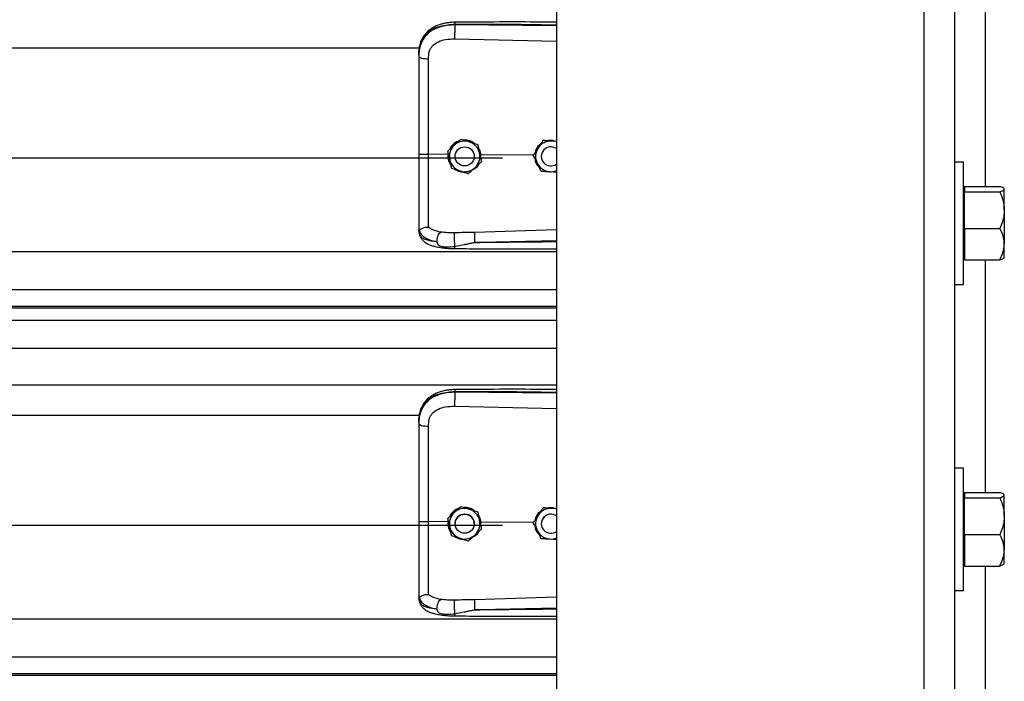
# Model space of a CAD drawing. Header units: inches. Extents: x 170 to 284, y 215 to 248.
# Tile 47 of 256: x 181.524 to 182.075, y 222.574 to 222.944. Entities that reach past the tile are written whole.
import ezdxf

# ---------------------------------------------------------------- set-up
doc = ezdxf.new("R2010")
doc.units = ezdxf.units.IN
doc.header["$LTSCALE"] = 0.25
doc.header["$MEASUREMENT"] = 0
doc.layers.add('RH BENCH MOUNT', color=7, linetype='Continuous')

msp = doc.modelspace()

# ---------------------------------------------------------------- linework, layer by layer
at = {"layer": 'RH BENCH MOUNT'}
for p, q in [((182.03003, 224.19169), (182.03003, 219.95433)), ((182.04715, 224.19169), (182.04715, 219.95433)), ((181.82458, 224.15478), (181.82458, 219.95433)), ((182.06427, 222.98126), (182.06427, 222.85114)), ((181.76773, 222.94151), (181.76773, 222.94192)), ((181.82458, 222.94097), (181.76773, 222.94151)), ((181.76764, 222.93372), (181.82458, 222.93251)), ((177.86881, 222.92864), (181.74803, 222.92864)), ((181.74754, 222.92458), (181.74754, 222.9241)), ((181.77111, 222.87765), (181.77111, 222.87765)), ((181.78053, 222.87465), (181.78053, 222.87465)), ((181.81705, 222.87686), (181.81705, 222.87686)), ((181.8181, 222.87679), (181.81705, 222.87686)), ((181.76391, 222.86906), (181.753, 222.86916)), ((181.7638, 222.871), (181.7638, 222.87099)), ((181.7641, 222.86965), (181.76391, 222.86906)), ((181.76391, 222.86906), (181.76391, 222.86906)), ((181.78235, 222.86888), (181.7818, 222.86883)), ((181.78225, 222.86677), (181.78235, 222.86888)), ((181.78235, 222.86888), (181.78235, 222.86888)), ((181.81158, 222.8686), (181.78235, 222.86888)), ((181.81157, 222.86863), (181.81157, 222.86863)), ((177.82243, 222.86725), (181.79441, 222.86725)), ((181.76787, 222.86799), (181.76787, 222.86799)), ((181.77857, 222.86799), (181.77857, 222.86799)), ((181.78264, 222.86499), (181.78264, 222.86499)), ((181.81608, 222.86799), (181.81608, 222.86799)), ((182.05222, 222.86484), (182.04715, 222.86484)), ((182.05222, 222.8306), (182.05222, 222.86484)), ((181.82088, 222.85945), (181.82458, 222.85921)), ((182.05277, 222.84986), (182.05222, 222.84986)), ((182.05277, 222.85114), (182.05277, 222.8497)), ((182.05277, 222.85114), (182.07242, 222.85114)), ((182.05277, 222.8497), (182.05277, 222.84825)), ((182.05277, 222.83798), (182.05277, 222.84825)), ((182.05277, 222.84825), (182.07242, 222.84825)), ((182.07499, 222.84986), (182.0748, 222.85008)), ((182.07499, 222.8497), (182.07499, 222.84986)), ((182.07499, 222.83798), (182.07499, 222.8497)), ((182.05277, 222.82771), (182.05277, 222.83798)), ((182.07499, 222.83798), (182.07499, 222.81888)), ((182.05222, 222.79636), (182.05222, 222.8306)), ((181.74754, 222.82704), (181.74754, 222.82651)), ((181.74788, 222.82453), (181.74754, 222.82651)), ((181.82458, 222.82684), (181.77865, 222.8255)), ((182.05277, 222.82771), (182.05277, 222.81888)), ((182.05277, 222.82771), (182.07242, 222.82771)), ((182.05277, 222.81888), (182.05277, 222.81006)), ((182.07499, 222.81134), (182.07499, 222.81888)), ((177.79226, 222.81486), (181.82458, 222.81486)), ((182.05222, 222.81134), (182.05277, 222.81134)), ((182.05277, 222.81006), (182.07242, 222.81006)), ((182.06427, 222.81006), (182.06427, 222.67994)), ((182.0748, 222.81112), (182.07499, 222.81134)), ((177.79226, 222.79349), (181.82458, 222.79349)), ((182.04715, 222.79636), (182.05222, 222.79636)), ((181.82458, 222.784), (177.79226, 222.784)), ((177.79226, 222.78336), (181.82458, 222.78336)), ((177.79226, 222.77634), (181.82458, 222.77634)), ((177.79226, 222.76066), (181.82458, 222.76066)), ((177.79226, 222.74027), (181.82458, 222.74027)), ((181.76773, 222.73606), (181.76773, 222.73647)), ((181.82458, 222.73552), (181.76773, 222.73606)), ((181.76764, 222.72827), (181.82458, 222.72706)), ((177.86881, 222.7232), (181.74803, 222.7232)), ((181.74754, 222.71914), (181.74754, 222.71865)), ((182.05222, 222.69363), (182.04715, 222.69363)), ((182.05222, 222.65939), (182.05222, 222.69363)), ((182.05277, 222.67865), (182.05222, 222.67865)), ((182.05277, 222.67994), (182.05277, 222.67849)), ((182.05277, 222.67994), (182.07242, 222.67994)), ((182.05277, 222.67849), (182.05277, 222.67704)), ((182.05277, 222.66677), (182.05277, 222.67704)), ((182.05277, 222.67704), (182.07242, 222.67704)), ((182.07499, 222.67865), (182.0748, 222.67888)), ((182.07499, 222.67849), (182.07499, 222.67865)), ((182.07499, 222.66677), (182.07499, 222.67849)), ((181.77111, 222.6722), (181.77111, 222.6722)), ((181.81705, 222.67141), (181.81705, 222.67141)), ((181.8181, 222.67134), (181.81705, 222.67141)), ((181.7638, 222.66555), (181.7638, 222.66555)), ((181.78053, 222.6692), (181.78053, 222.6692)), ((182.05277, 222.6565), (182.05277, 222.66677)), ((182.07499, 222.66677), (182.07499, 222.64767)), ((177.82243, 222.6618), (181.79441, 222.6618)), ((181.76391, 222.66361), (181.753, 222.66372)), ((181.7641, 222.6642), (181.76391, 222.66361)), ((181.76391, 222.66361), (181.76391, 222.66361)), ((181.76787, 222.66255), (181.76787, 222.66254)), ((181.77857, 222.66254), (181.77857, 222.66255)), ((181.78235, 222.66344), (181.7818, 222.66338)), ((181.78225, 222.66132), (181.78235, 222.66344)), ((181.78235, 222.66344), (181.78235, 222.66344)), ((181.81158, 222.66316), (181.78235, 222.66344)), ((181.78264, 222.65955), (181.78264, 222.65955)), ((181.81157, 222.66318), (181.81157, 222.66319)), ((181.81608, 222.66255), (181.81608, 222.66254)), ((182.05222, 222.62515), (182.05222, 222.65939)), ((181.82088, 222.654), (181.82458, 222.65376)), ((182.05277, 222.6565), (182.05277, 222.64767)), ((182.05277, 222.6565), (182.07242, 222.6565)), ((182.05277, 222.64767), (182.05277, 222.63885)), ((182.07499, 222.64013), (182.07499, 222.64767)), ((182.05222, 222.64013), (182.05277, 222.64013)), ((182.05277, 222.63885), (182.07242, 222.63885)), ((182.06427, 222.63885), (182.06427, 222.50968)), ((182.0748, 222.63991), (182.07499, 222.64013)), ((181.74754, 222.62159), (181.74754, 222.62107)), ((181.74788, 222.61908), (181.74754, 222.62107)), ((181.82458, 222.62139), (181.77865, 222.62006)), ((182.04715, 222.62515), (182.05222, 222.62515)), ((177.79226, 222.60942), (181.82458, 222.60942)), ((177.79226, 222.58804), (181.82458, 222.58804)), ((181.82458, 222.57855), (177.79226, 222.57855)), ((177.79226, 222.57791), (181.82458, 222.57791))]:
    msp.add_line(p, q, dxfattribs=at)
at = {"layer": 'RH BENCH MOUNT', "flags": 128}
for points in [[(181.74754, 222.9241), (181.74764, 222.9238), (181.74795, 222.92351), (181.74845, 222.92325), (181.74913, 222.92302), (181.74995, 222.92283), (181.75089, 222.92268), (181.75192, 222.92259), (181.753, 222.92255)], [(181.74754, 222.71865), (181.74764, 222.71835), (181.74795, 222.71807), (181.74845, 222.7178), (181.74913, 222.71757), (181.74995, 222.71738), (181.75089, 222.71723), (181.75192, 222.71714), (181.753, 222.7171)]]:
    msp.add_lwpolyline(points, dxfattribs=at)
at = {"layer": 'RH BENCH MOUNT'}
for centre in [(181.77322, 222.86799), (181.77322, 222.66254)]:
    msp.add_circle(centre, 0.00535, dxfattribs=at)
for centre, radius, start, end in [((181.77322, 222.86799), 0.00856, 132.3279, 192.3279), ((181.77322, 222.86799), 0.00856, 72.3279, 132.3279), ((181.77322, 222.86799), 0.00856, 12.3279, 72.3279), ((181.82143, 222.86799), 0.00856, 86.2935, 146.2935), ((181.77322, 222.86799), 0.00856, 312.3279, 12.3279), ((181.82143, 222.86799), 0.00856, 146.2935, 206.2935), ((181.82143, 222.86799), 0.00535, 53.9281, 306.0719), ((181.77322, 222.86799), 0.00856, 192.3279, 252.3279), ((181.82143, 222.86799), 0.00856, 206.2935, 266.2935), ((181.77322, 222.86799), 0.00856, 252.3279, 312.3279), ((181.82143, 222.86799), 0.00856, 266.2935, 291.5923), ((181.77322, 222.66255), 0.00856, 72.3279, 132.3279), ((181.77322, 222.66255), 0.00856, 12.3279, 72.3279), ((181.82143, 222.66255), 0.00856, 86.2935, 146.2935), ((181.77322, 222.66255), 0.00856, 132.3279, 192.3279), ((181.77322, 222.66255), 0.00535, 0, 180), ((181.82143, 222.66255), 0.00856, 146.2935, 206.2935), ((181.82143, 222.66255), 0.00535, 53.9281, 180), ((181.82143, 222.66254), 0.00535, 53.9281, 306.0719), ((181.77322, 222.66255), 0.00856, 192.3279, 252.3279), ((181.77322, 222.66255), 0.00856, 312.3279, 12.3279), ((181.77322, 222.66255), 0.00856, 252.3279, 312.3279), ((181.82143, 222.66255), 0.00856, 206.2935, 266.2935), ((181.82143, 222.66255), 0.00856, 266.2935, 291.5923)]:
    msp.add_arc(centre, radius, start, end, dxfattribs=at)
for points, knots in [([(181.74754, 222.92458), (181.7476, 222.92594), (181.74772, 222.9285), (181.74869, 222.93199), (181.74998, 222.9344), (181.75134, 222.93611), (181.75243, 222.93715), (181.75348, 222.93798), (181.75447, 222.93864), (181.75571, 222.93933), (181.7573, 222.94006), (181.75997, 222.94097), (181.7635, 222.94173), (181.76641, 222.94186), (181.76773, 222.94192)], [0, 0, 0, 0, 0.130716, 0.246761, 0.357793, 0.417097, 0.479148, 0.517715, 0.55909, 0.603295, 0.663348, 0.735369, 0.879208, 1, 1, 1, 1]), ([(181.76773, 222.94151), (181.76652, 222.94147), (181.76409, 222.94141), (181.76075, 222.94079), (181.75779, 222.93984), (181.75525, 222.93863), (181.75301, 222.93708), (181.75114, 222.93524), (181.74966, 222.93311), (181.74849, 222.93054), (181.74769, 222.92749), (181.74759, 222.92523), (181.74754, 222.9241)], [0, 0, 0, 0, 0.11117, 0.222336, 0.316278, 0.410208, 0.502403, 0.594579, 0.684543, 0.774504, 0.887181, 1, 1, 1, 1]), ([(181.76775, 222.94301), (181.76675, 222.94297), (181.76486, 222.9429), (181.76155, 222.94237), (181.75833, 222.94148), (181.75558, 222.94017), (181.75359, 222.93885), (181.75195, 222.9374), (181.75064, 222.93582), (181.74956, 222.93406), (181.7487, 222.93215), (181.74796, 222.92963), (181.74774, 222.9277), (181.74763, 222.92663)], [0, 0, 0, 0, 0.097747, 0.185161, 0.330612, 0.436467, 0.508318, 0.585006, 0.671976, 0.730795, 0.803679, 0.891544, 1, 1, 1, 1]), ([(181.76773, 222.94151), (181.76771, 222.94093), (181.76767, 222.93973), (181.76763, 222.93751), (181.76761, 222.93533), (181.76763, 222.93424), (181.76764, 222.93372)], [0, 0, 0, 0, 0.240694, 0.5, 0.759306, 1, 1, 1, 1]), ([(181.76775, 222.94299), (181.76775, 222.943), (181.76775, 222.94301), (181.76774, 222.9429), (181.76774, 222.9426), (181.76773, 222.94219), (181.76773, 222.94192)], [0, 0, 0, 0, 0.097876, 0.335386, 0.567961, 1, 1, 1, 1]), ([(181.76773, 222.94192), (181.77404, 222.94196), (181.78728, 222.94204), (181.80623, 222.94186), (181.81887, 222.94164), (181.82458, 222.94154)], [0, 0, 0, 0, 0.33267, 0.698436, 1, 1, 1, 1]), ([(181.82458, 222.94309), (181.82168, 222.94311), (181.81105, 222.94316), (181.79211, 222.9432), (181.77607, 222.94307), (181.76775, 222.94301)], [0, 0, 0, 0, 0.153046, 0.561044, 1, 1, 1, 1]), ([(181.75342, 222.92648), (181.75342, 222.92648), (181.75352, 222.92684), (181.75402, 222.92825), (181.75556, 222.93045), (181.75862, 222.93235), (181.76274, 222.93356), (181.76589, 222.93366), (181.76764, 222.93372)], [0, 0, 0, 0, 0.000004, 0.065095, 0.26167, 0.475311, 0.709366, 1, 1, 1, 1]), ([(181.74754, 222.9241), (181.74754, 222.92047), (181.74754, 222.91319), (181.74754, 222.90211), (181.74754, 222.89093), (181.74754, 222.87996), (181.74754, 222.87271), (181.74754, 222.86923)], [0, 0, 0, 0, 0.2027568, 0.4061036, 0.6088604, 0.8122072, 1, 1, 1, 1]), ([(181.753, 222.92255), (181.75307, 222.92387), (181.75314, 222.9252), (181.75342, 222.92648), (181.75342, 222.92648)], [0, 0, 0, 0, 0.9999804, 1, 1, 1, 1]), ([(181.753, 222.86916), (181.753, 222.86916), (181.753, 222.87255), (181.753, 222.8796), (181.753, 222.89027), (181.753, 222.90115), (181.753, 222.91193), (181.753, 222.91901), (181.753, 222.92255)], [0, 0, 0, 0, 0.000001, 0.187792, 0.390844, 0.593896, 0.796948, 1, 1, 1, 1]), ([(181.7638, 222.871), (181.76431, 222.87146), (181.76533, 222.87239), (181.76658, 222.87353), (181.76729, 222.87418), (181.76746, 222.87432)], [0, 0, 0, 0, 0.42997, 0.87006, 1, 1, 1, 1]), ([(181.7638, 222.87099), (181.76431, 222.87145), (181.76533, 222.87239), (181.76658, 222.87352), (181.76729, 222.87417), (181.76746, 222.87432)], [0, 0, 0, 0, 0.42997, 0.87006, 1, 1, 1, 1]), ([(181.76983, 222.87649), (181.76969, 222.87646), (181.76854, 222.8762), (181.76679, 222.87474), (181.76517, 222.87313), (181.76484, 222.87202), (181.76481, 222.87191)], [0, 0, 0, 0, 0.059315, 0.505277, 0.94972, 1, 1, 1, 1]), ([(181.76746, 222.87432), (181.7684, 222.87518), (181.76965, 222.87632), (181.77082, 222.87739), (181.77111, 222.87765)], [0, 0, 0, 0, 0.749773, 1, 1, 1, 1]), ([(181.76746, 222.87432), (181.7684, 222.87518), (181.76965, 222.87632), (181.77082, 222.87738), (181.77111, 222.87765)], [0, 0, 0, 0, 0.749773, 1, 1, 1, 1]), ([(181.77111, 222.87765), (181.77151, 222.87752), (181.77301, 222.87704), (181.77463, 222.87653), (181.77582, 222.87615)], [0, 0, 0, 0, 0.264307, 1, 1, 1, 1]), ([(181.77111, 222.87765), (181.77151, 222.87752), (181.77301, 222.87705), (181.77463, 222.87653), (181.77582, 222.87615)], [0, 0, 0, 0, 0.264307, 1, 1, 1, 1]), ([(181.77848, 222.8753), (181.77812, 222.87559), (181.77696, 222.87654), (181.77491, 222.87711), (181.77334, 222.87711), (181.7728, 222.87711)], [0, 0, 0, 0, 0.225517, 0.735556, 1, 1, 1, 1]), ([(181.77582, 222.87615), (181.776, 222.87609), (181.77746, 222.87563), (181.77906, 222.87512), (181.78038, 222.8747), (181.78053, 222.87465)], [0, 0, 0, 0, 0.1156469, 0.9045343, 1, 1, 1, 1]), ([(181.77582, 222.87615), (181.776, 222.87609), (181.77746, 222.87563), (181.77906, 222.87512), (181.78038, 222.87469), (181.78053, 222.87465)], [0, 0, 0, 0, 0.115647, 0.904534, 1, 1, 1, 1]), ([(181.78053, 222.87465), (181.78067, 222.87398), (181.78097, 222.87263), (181.78133, 222.87098), (181.78154, 222.87004), (181.78158, 222.86982)], [0, 0, 0, 0, 0.42997, 0.87006, 1, 1, 1, 1]), ([(181.78053, 222.87465), (181.78067, 222.87398), (181.78097, 222.87263), (181.78133, 222.87098), (181.78154, 222.87004), (181.78158, 222.86982)], [0, 0, 0, 0, 0.42997, 0.87006, 1, 1, 1, 1]), ([(181.81571, 222.87485), (181.81539, 222.87463), (181.81424, 222.87384), (181.81314, 222.87224), (181.81285, 222.87084), (181.81276, 222.87042)], [0, 0, 0, 0, 0.212514, 0.767063, 1, 1, 1, 1]), ([(181.81705, 222.87686), (181.81667, 222.87629), (181.8159, 222.87513), (181.81497, 222.87373), (181.81443, 222.87293), (181.81431, 222.87274)], [0, 0, 0, 0, 0.4299704, 0.8700602, 1, 1, 1, 1]), ([(181.81705, 222.87686), (181.81667, 222.87629), (181.8159, 222.87514), (181.81497, 222.87373), (181.81443, 222.87293), (181.81431, 222.87275)], [0, 0, 0, 0, 0.42997, 0.87006, 1, 1, 1, 1]), ([(181.82198, 222.87654), (181.82072, 222.87662), (181.81902, 222.87673), (181.81745, 222.87683), (181.81705, 222.87686)], [0, 0, 0, 0, 0.749773, 1, 1, 1, 1]), ([(181.82406, 222.8764), (181.8234, 222.8766), (181.82212, 222.87699), (181.82056, 222.87701), (181.81978, 222.87675), (181.81961, 222.87669)], [0, 0, 0, 0, 0.456542, 0.877502, 1, 1, 1, 1]), ([(181.82458, 222.87637), (181.82394, 222.87641), (181.82308, 222.87646), (181.8222, 222.87652), (181.82198, 222.87654)], [0, 0, 0, 0, 0.7486223, 1, 1, 1, 1]), ([(181.74754, 222.86923), (181.74754, 222.8662), (181.74754, 222.86002), (181.74754, 222.85123), (181.74754, 222.84307), (181.74754, 222.83649), (181.74754, 222.8311), (181.74754, 222.8284), (181.74754, 222.82704)], [0, 0, 0, 0, 0.187091, 0.380392, 0.555876, 0.736448, 0.867195, 1, 1, 1, 1]), ([(181.753, 222.82847), (181.753, 222.82874), (181.753, 222.83031), (181.753, 222.83374), (181.753, 222.83934), (181.753, 222.84578), (181.753, 222.85301), (181.753, 222.86088), (181.753, 222.86641), (181.753, 222.86916), (181.753, 222.86916)], [0, 0, 0, 0, 0.031558, 0.189146, 0.346734, 0.504328, 0.661923, 0.83096, 0.999998, 1, 1, 1, 1]), ([(181.76486, 222.86617), (181.76458, 222.86741), (181.76422, 222.86907), (181.76389, 222.87061), (181.7638, 222.87099)], [0, 0, 0, 0, 0.749773, 1, 1, 1, 1]), ([(181.76391, 222.86906), (181.76388, 222.86861), (181.76377, 222.86717), (181.76419, 222.86501), (181.76514, 222.86365), (181.76553, 222.8631)], [0, 0, 0, 0, 0.215662, 0.681463, 1, 1, 1, 1]), ([(181.78235, 222.86888), (181.78235, 222.86888), (181.78225, 222.86986), (181.78199, 222.87125), (181.78119, 222.87234), (181.78097, 222.87264)], [0, 0, 0, 0, 0.00002, 0.727264, 1, 1, 1, 1]), ([(181.78158, 222.86982), (181.78185, 222.86858), (181.78222, 222.86692), (181.78255, 222.86538), (181.78264, 222.86499)], [0, 0, 0, 0, 0.749773, 1, 1, 1, 1]), ([(181.78158, 222.86982), (181.78185, 222.86858), (181.78222, 222.86692), (181.78255, 222.86538), (181.78264, 222.86499)], [0, 0, 0, 0, 0.749773, 1, 1, 1, 1]), ([(181.81431, 222.87275), (181.8136, 222.87169), (181.81266, 222.87028), (181.81179, 222.86896), (181.81157, 222.86863)], [0, 0, 0, 0, 0.749773, 1, 1, 1, 1]), ([(181.81431, 222.87274), (181.8136, 222.87169), (181.81266, 222.87027), (181.81179, 222.86896), (181.81157, 222.86863)], [0, 0, 0, 0, 0.749773, 1, 1, 1, 1]), ([(181.81376, 222.8642), (181.81367, 222.86438), (181.81299, 222.86575), (181.81225, 222.86725), (181.81163, 222.8685), (181.81157, 222.86863)], [0, 0, 0, 0, 0.115647, 0.904534, 1, 1, 1, 1]), ([(181.76591, 222.86134), (181.76577, 222.86201), (181.76547, 222.86336), (181.76511, 222.86501), (181.7649, 222.86595), (181.76486, 222.86617)], [0, 0, 0, 0, 0.42997, 0.87006, 1, 1, 1, 1]), ([(181.77763, 222.86043), (181.77814, 222.86069), (181.77954, 222.86142), (181.78078, 222.86265), (181.78116, 222.86363), (181.78117, 222.86366)], [0, 0, 0, 0, 0.353696, 0.9777456, 1, 1, 1, 1]), ([(181.78264, 222.86499), (181.78213, 222.86453), (181.78111, 222.8636), (181.77986, 222.86246), (181.77915, 222.86181), (181.77898, 222.86166)], [0, 0, 0, 0, 0.4299704, 0.8700602, 1, 1, 1, 1]), ([(181.8125, 222.86674), (181.81255, 222.86628), (181.8127, 222.86488), (181.81354, 222.86328), (181.81448, 222.86247), (181.81471, 222.86228)], [0, 0, 0, 0, 0.27167, 0.821115, 1, 1, 1, 1]), ([(181.81595, 222.85977), (181.81576, 222.86014), (181.81506, 222.86156), (181.81431, 222.86308), (181.81376, 222.8642)], [0, 0, 0, 0, 0.264307, 1, 1, 1, 1]), ([(181.76591, 222.86134), (181.76631, 222.86121), (181.76781, 222.86073), (181.76943, 222.86022), (181.77062, 222.85984)], [0, 0, 0, 0, 0.264307, 1, 1, 1, 1]), ([(181.76807, 222.86065), (181.76815, 222.86058), (181.76902, 222.85985), (181.77059, 222.85937), (181.77203, 222.85929), (181.77243, 222.85926)], [0, 0, 0, 0, 0.06741, 0.74151, 1, 1, 1, 1]), ([(181.77062, 222.85984), (181.77081, 222.85978), (181.77226, 222.85931), (181.77386, 222.8588), (181.77519, 222.85838), (181.77533, 222.85834)], [0, 0, 0, 0, 0.1156469, 0.9045343, 1, 1, 1, 1]), ([(181.77898, 222.86166), (181.77804, 222.86081), (181.77679, 222.85967), (181.77562, 222.8586), (181.77533, 222.85834)], [0, 0, 0, 0, 0.749773, 1, 1, 1, 1]), ([(181.81595, 222.85977), (181.81663, 222.85973), (181.81801, 222.85964), (181.81969, 222.85953), (181.82066, 222.85946), (181.82088, 222.85945)], [0, 0, 0, 0, 0.42997, 0.87006, 1, 1, 1, 1]), ([(182.07499, 222.8497), (182.07489, 222.8499), (182.07469, 222.85031), (182.07354, 222.85079), (182.07267, 222.85106), (182.07242, 222.85114)], [0, 0, 0, 0, 0.406291, 0.827266, 1, 1, 1, 1]), ([(182.07242, 222.84825), (182.07309, 222.84847), (182.07447, 222.84893), (182.07498, 222.84943), (182.07499, 222.84969), (182.07499, 222.8497)], [0, 0, 0, 0, 0.484341, 0.986328, 1, 1, 1, 1]), ([(182.07242, 222.84825), (182.0728, 222.84738), (182.0737, 222.84532), (182.07474, 222.84189), (182.07491, 222.83929), (182.07499, 222.83798)], [0, 0, 0, 0, 0.2654599, 0.6280765, 1, 1, 1, 1]), ([(182.07499, 222.83798), (182.07498, 222.83774), (182.07497, 222.8362), (182.07455, 222.83333), (182.07352, 222.83016), (182.07269, 222.82831), (182.07242, 222.82771)], [0, 0, 0, 0, 0.066532, 0.435283, 0.814551, 1, 1, 1, 1]), ([(181.74754, 222.82704), (181.74754, 222.82704), (181.74754, 222.82703), (181.74755, 222.82692), (181.74764, 222.82685), (181.74773, 222.82678)], [0, 0, 0, 0, 0.011935, 0.118982, 1, 1, 1, 1]), ([(181.74773, 222.82679), (181.74801, 222.82607), (181.74857, 222.82459), (181.75063, 222.82275), (181.75361, 222.8212), (181.75634, 222.82057), (181.75774, 222.82025)], [0, 0, 0, 0, 0.230526, 0.473488, 0.729738, 1, 1, 1, 1]), ([(181.74774, 222.82679), (181.74778, 222.82678), (181.74789, 222.82677), (181.74818, 222.82695), (181.74864, 222.82728), (181.74952, 222.82786), (181.751, 222.82848), (181.75234, 222.82848), (181.753, 222.82848)], [0, 0, 0, 0, 0.1136769, 0.2333502, 0.3620694, 0.5019164, 0.7557449, 1, 1, 1, 1]), ([(181.75774, 222.82025), (181.75719, 222.82031), (181.75589, 222.82044), (181.75449, 222.82067), (181.75353, 222.82087), (181.7523, 222.82114), (181.75062, 222.82171), (181.7488, 222.82284), (181.74819, 222.82395), (181.74788, 222.82453)], [0, 0, 0, 0, 0.109188, 0.260819, 0.307798, 0.335524, 0.562789, 0.774954, 1, 1, 1, 1]), ([(181.7479, 222.82448), (181.74808, 222.8239), (181.74844, 222.82279), (181.74945, 222.82137), (181.75058, 222.8203), (181.75173, 222.8195), (181.75278, 222.81895), (181.75372, 222.81853), (181.75496, 222.81807), (181.75691, 222.81751), (181.75979, 222.81694), (181.76352, 222.81652), (181.7663, 222.81646), (181.76779, 222.81642)], [0, 0, 0, 0, 0.098431, 0.184822, 0.257308, 0.315887, 0.372274, 0.41214, 0.461592, 0.557588, 0.682876, 0.830318, 1, 1, 1, 1]), ([(181.75983, 222.82565), (181.75846, 222.82594), (181.75637, 222.82637), (181.7542, 222.82742), (181.7534, 222.82812), (181.753, 222.82848)], [0, 0, 0, 0, 0.490199, 0.743885, 1, 1, 1, 1]), ([(181.75774, 222.82025), (181.75777, 222.82078), (181.75782, 222.82188), (181.75829, 222.82355), (181.759, 222.82493), (181.75956, 222.82542), (181.75983, 222.82565)], [0, 0, 0, 0, 0.240768, 0.5, 0.759232, 1, 1, 1, 1]), ([(181.76766, 222.82524), (181.76631, 222.82524), (181.76361, 222.82522), (181.7611, 222.82551), (181.75985, 222.82565)], [0, 0, 0, 0, 0.500392, 1, 1, 1, 1]), ([(181.76775, 222.81767), (181.76773, 222.81791), (181.7677, 222.81842), (181.76765, 222.81943), (181.76761, 222.82062), (181.76759, 222.82189), (181.76759, 222.82309), (181.7676, 222.82409), (181.76762, 222.82483), (181.76765, 222.82511), (181.76766, 222.82524)], [0, 0, 0, 0, 0.109851, 0.231726, 0.363178, 0.5, 0.636822, 0.768274, 0.890149, 1, 1, 1, 1]), ([(181.77865, 222.8255), (181.77681, 222.82546), (181.77315, 222.82536), (181.76949, 222.82528), (181.76766, 222.82524)], [0, 0, 0, 0, 0.49998, 1, 1, 1, 1]), ([(181.77865, 222.8255), (181.77864, 222.82527), (181.77863, 222.8249), (181.77863, 222.82404), (181.77864, 222.82326), (181.77865, 222.8224), (181.77868, 222.82124), (181.7787, 222.8204), (181.77872, 222.81985)], [0, 0, 0, 0, 0.239451, 0.368343, 0.49997, 0.631601, 0.760506, 1, 1, 1, 1]), ([(182.07499, 222.81888), (182.07489, 222.82012), (182.07469, 222.82263), (182.07354, 222.82555), (182.07267, 222.82722), (182.07242, 222.82771)], [0, 0, 0, 0, 0.406291, 0.827266, 1, 1, 1, 1]), ([(181.75774, 222.82025), (181.75781, 222.81988), (181.75792, 222.81936), (181.75829, 222.81876), (181.75871, 222.81833), (181.75951, 222.81789), (181.76099, 222.81752), (181.76375, 222.81728), (181.76615, 222.81752), (181.76775, 222.81767)], [0, 0, 0, 0, 0.100127, 0.139586, 0.189714, 0.258234, 0.369736, 0.580348, 1, 1, 1, 1]), ([(181.76775, 222.81767), (181.76952, 222.81802), (181.77131, 222.81837), (181.77313, 222.81874), (181.7732, 222.81875), (181.77344, 222.8188), (181.7743, 222.81897), (181.77595, 222.81929), (181.77748, 222.81965), (181.77838, 222.81981), (181.77845, 222.81983)], [0, 0, 0, 0, 0.502275, 0.504579, 0.508657, 0.522131, 0.570331, 0.751426, 0.97869, 1, 1, 1, 1]), ([(181.77872, 222.81985), (181.78262, 222.81995), (181.79089, 222.82016), (181.804, 222.82044), (181.81495, 222.82065), (181.82197, 222.82078), (181.82414, 222.82082), (181.82458, 222.82083)], [0, 0, 0, 0, 0.25516, 0.541071, 0.857735, 0.971288, 1, 1, 1, 1]), ([(181.82458, 222.82018), (181.82198, 222.82015), (181.81692, 222.82009), (181.80935, 222.82001), (181.8017, 222.81994), (181.79394, 222.81989), (181.78622, 222.81985), (181.78118, 222.81985), (181.77872, 222.81985)], [0, 0, 0, 0, 0.169941, 0.331425, 0.494842, 0.670531, 0.838916, 1, 1, 1, 1]), ([(182.07242, 222.81006), (182.07309, 222.81143), (182.07447, 222.81422), (182.07498, 222.81727), (182.07499, 222.81884), (182.07499, 222.81888)], [0, 0, 0, 0, 0.484341, 0.986328, 1, 1, 1, 1]), ([(181.76779, 222.81644), (181.76779, 222.81643), (181.76778, 222.81637), (181.76777, 222.81656), (181.76776, 222.81689), (181.76775, 222.81732), (181.76775, 222.81761), (181.76775, 222.81767)], [0, 0, 0, 0, 0.034367, 0.324567, 0.621015, 0.917463, 1, 1, 1, 1]), ([(181.76779, 222.81642), (181.77199, 222.8164), (181.78096, 222.81635), (181.7953, 222.81631), (181.81004, 222.81629), (181.81999, 222.81628), (181.82458, 222.81628)], [0, 0, 0, 0, 0.2216322, 0.4741489, 0.7576484, 1, 1, 1, 1]), ([(182.07473, 222.81117), (182.07467, 222.81108), (182.0745, 222.81078), (182.07353, 222.81041), (182.07267, 222.81013), (182.07242, 222.81006)], [0, 0, 0, 0, 0.237471, 0.77815, 1, 1, 1, 1]), ([(181.74754, 222.71914), (181.7476, 222.72049), (181.74772, 222.72305), (181.74869, 222.72654), (181.74998, 222.72896), (181.75134, 222.73066), (181.75243, 222.7317), (181.75348, 222.73253), (181.75447, 222.73319), (181.75571, 222.73389), (181.7573, 222.73461), (181.75997, 222.73552), (181.7635, 222.73628), (181.76641, 222.73641), (181.76773, 222.73647)], [0, 0, 0, 0, 0.1307157, 0.246761, 0.3577928, 0.4170972, 0.4791482, 0.5177152, 0.5590897, 0.6032945, 0.6633485, 0.7353692, 0.8792083, 1, 1, 1, 1]), ([(181.76775, 222.73756), (181.76675, 222.73752), (181.76486, 222.73745), (181.76155, 222.73692), (181.75833, 222.73603), (181.75558, 222.73472), (181.75359, 222.7334), (181.75195, 222.73196), (181.75064, 222.73037), (181.74956, 222.72862), (181.7487, 222.72671), (181.74796, 222.72419), (181.74774, 222.72225), (181.74763, 222.72118)], [0, 0, 0, 0, 0.097747, 0.185161, 0.330612, 0.436467, 0.508318, 0.585006, 0.671976, 0.730795, 0.803679, 0.891544, 1, 1, 1, 1]), ([(181.76775, 222.73755), (181.76775, 222.73755), (181.76775, 222.73756), (181.76774, 222.73745), (181.76774, 222.73716), (181.76773, 222.73674), (181.76773, 222.73647)], [0, 0, 0, 0, 0.097876, 0.335386, 0.567961, 1, 1, 1, 1]), ([(181.76773, 222.73647), (181.77404, 222.73651), (181.78728, 222.73659), (181.80623, 222.73641), (181.81887, 222.73619), (181.82458, 222.73609)], [0, 0, 0, 0, 0.33267, 0.698436, 1, 1, 1, 1]), ([(181.82458, 222.73765), (181.82168, 222.73766), (181.81105, 222.73771), (181.79211, 222.73775), (181.77607, 222.73763), (181.76775, 222.73756)], [0, 0, 0, 0, 0.153046, 0.561044, 1, 1, 1, 1]), ([(181.76773, 222.73606), (181.76652, 222.73603), (181.76409, 222.73596), (181.76075, 222.73534), (181.75779, 222.7344), (181.75525, 222.73318), (181.75301, 222.73163), (181.75114, 222.72979), (181.74966, 222.72766), (181.74849, 222.72509), (181.74769, 222.72204), (181.74759, 222.71978), (181.74754, 222.71865)], [0, 0, 0, 0, 0.11117, 0.222336, 0.316278, 0.410208, 0.502403, 0.594579, 0.684543, 0.774504, 0.887181, 1, 1, 1, 1]), ([(181.76773, 222.73606), (181.76771, 222.73548), (181.76767, 222.73429), (181.76763, 222.73206), (181.76761, 222.72988), (181.76763, 222.7288), (181.76764, 222.72827)], [0, 0, 0, 0, 0.240694, 0.5, 0.759306, 1, 1, 1, 1]), ([(181.75342, 222.72103), (181.75342, 222.72103), (181.75352, 222.72139), (181.75402, 222.7228), (181.75556, 222.725), (181.75862, 222.7269), (181.76274, 222.72812), (181.76589, 222.72822), (181.76764, 222.72827)], [0, 0, 0, 0, 0.000004, 0.065095, 0.26167, 0.475311, 0.709366, 1, 1, 1, 1]), ([(181.753, 222.7171), (181.75307, 222.71842), (181.75314, 222.71975), (181.75342, 222.72103), (181.75342, 222.72103)], [0, 0, 0, 0, 0.9999804, 1, 1, 1, 1]), ([(181.74754, 222.71865), (181.74754, 222.71502), (181.74754, 222.70775), (181.74754, 222.69667), (181.74754, 222.68548), (181.74754, 222.67451), (181.74754, 222.66727), (181.74754, 222.66379)], [0, 0, 0, 0, 0.202757, 0.406104, 0.60886, 0.812207, 1, 1, 1, 1]), ([(181.753, 222.66372), (181.753, 222.66372), (181.753, 222.6671), (181.753, 222.67415), (181.753, 222.68482), (181.753, 222.6957), (181.753, 222.70649), (181.753, 222.71356), (181.753, 222.7171)], [0, 0, 0, 0, 0.000001, 0.187792, 0.390844, 0.593896, 0.796948, 1, 1, 1, 1]), ([(182.07499, 222.67849), (182.07489, 222.67869), (182.07469, 222.6791), (182.07354, 222.67958), (182.07267, 222.67986), (182.07242, 222.67994)], [0, 0, 0, 0, 0.406291, 0.827266, 1, 1, 1, 1]), ([(182.07242, 222.67704), (182.07309, 222.67727), (182.07447, 222.67773), (182.07498, 222.67823), (182.07499, 222.67848), (182.07499, 222.67849)], [0, 0, 0, 0, 0.484341, 0.986328, 1, 1, 1, 1]), ([(182.07242, 222.67704), (182.0728, 222.67617), (182.0737, 222.67412), (182.07474, 222.67069), (182.07491, 222.66809), (182.07499, 222.66677)], [0, 0, 0, 0, 0.26546, 0.628076, 1, 1, 1, 1]), ([(181.76983, 222.67104), (181.76969, 222.67101), (181.76854, 222.67075), (181.76679, 222.66929), (181.76517, 222.66768), (181.76484, 222.66658), (181.76481, 222.66646)], [0, 0, 0, 0, 0.059315, 0.505277, 0.94972, 1, 1, 1, 1]), ([(181.76746, 222.66888), (181.7684, 222.66973), (181.76965, 222.67088), (181.77082, 222.67194), (181.77111, 222.6722)], [0, 0, 0, 0, 0.749773, 1, 1, 1, 1]), ([(181.76746, 222.66887), (181.7684, 222.66973), (181.76965, 222.67087), (181.77082, 222.67194), (181.77111, 222.6722)], [0, 0, 0, 0, 0.749773, 1, 1, 1, 1]), ([(181.77111, 222.6722), (181.77151, 222.67208), (181.77301, 222.6716), (181.77463, 222.67108), (181.77582, 222.6707)], [0, 0, 0, 0, 0.264307, 1, 1, 1, 1]), ([(181.77111, 222.6722), (181.77151, 222.67208), (181.77301, 222.6716), (181.77463, 222.67108), (181.77582, 222.6707)], [0, 0, 0, 0, 0.264307, 1, 1, 1, 1]), ([(181.77848, 222.66986), (181.77812, 222.67015), (181.77696, 222.67109), (181.77491, 222.67166), (181.77334, 222.67166), (181.7728, 222.67166)], [0, 0, 0, 0, 0.225517, 0.735556, 1, 1, 1, 1]), ([(181.77582, 222.6707), (181.776, 222.67064), (181.77746, 222.67018), (181.77906, 222.66967), (181.78038, 222.66925), (181.78053, 222.6692)], [0, 0, 0, 0, 0.1156469, 0.9045343, 1, 1, 1, 1]), ([(181.77582, 222.6707), (181.776, 222.67064), (181.77746, 222.67018), (181.77906, 222.66967), (181.78038, 222.66925), (181.78053, 222.6692)], [0, 0, 0, 0, 0.115647, 0.904534, 1, 1, 1, 1]), ([(181.81705, 222.67141), (181.81667, 222.67084), (181.8159, 222.66969), (181.81497, 222.66828), (181.81443, 222.66748), (181.81431, 222.6673)], [0, 0, 0, 0, 0.4299704, 0.8700602, 1, 1, 1, 1]), ([(181.81705, 222.67141), (181.81667, 222.67084), (181.8159, 222.66969), (181.81497, 222.66828), (181.81443, 222.66748), (181.81431, 222.6673)], [0, 0, 0, 0, 0.42997, 0.87006, 1, 1, 1, 1]), ([(181.82198, 222.67109), (181.82072, 222.67117), (181.81902, 222.67128), (181.81745, 222.67138), (181.81705, 222.67141)], [0, 0, 0, 0, 0.749773, 1, 1, 1, 1]), ([(181.82406, 222.67096), (181.8234, 222.67116), (181.82212, 222.67154), (181.82056, 222.67157), (181.81978, 222.6713), (181.81961, 222.67124)], [0, 0, 0, 0, 0.456542, 0.877502, 1, 1, 1, 1]), ([(181.82458, 222.67092), (181.82394, 222.67096), (181.82308, 222.67102), (181.8222, 222.67107), (181.82198, 222.67109)], [0, 0, 0, 0, 0.7486223, 1, 1, 1, 1]), ([(181.7638, 222.66555), (181.76431, 222.66601), (181.76533, 222.66694), (181.76658, 222.66808), (181.76729, 222.66873), (181.76746, 222.66888)], [0, 0, 0, 0, 0.42997, 0.87006, 1, 1, 1, 1]), ([(181.7638, 222.66555), (181.76431, 222.66601), (181.76533, 222.66694), (181.76658, 222.66808), (181.76729, 222.66873), (181.76746, 222.66887)], [0, 0, 0, 0, 0.42997, 0.87006, 1, 1, 1, 1]), ([(181.76486, 222.66072), (181.76458, 222.66196), (181.76422, 222.66362), (181.76389, 222.66516), (181.7638, 222.66555)], [0, 0, 0, 0, 0.749773, 1, 1, 1, 1]), ([(181.78053, 222.6692), (181.78067, 222.66853), (181.78097, 222.66718), (181.78133, 222.66553), (181.78154, 222.66459), (181.78158, 222.66437)], [0, 0, 0, 0, 0.42997, 0.87006, 1, 1, 1, 1]), ([(181.78053, 222.6692), (181.78067, 222.66853), (181.78097, 222.66718), (181.78133, 222.66553), (181.78154, 222.66459), (181.78158, 222.66438)], [0, 0, 0, 0, 0.42997, 0.87006, 1, 1, 1, 1]), ([(181.78235, 222.66344), (181.78235, 222.66344), (181.78225, 222.66441), (181.78199, 222.6658), (181.78119, 222.66689), (181.78097, 222.66719)], [0, 0, 0, 0, 0.00002, 0.727264, 1, 1, 1, 1]), ([(181.81431, 222.6673), (181.8136, 222.66624), (181.81266, 222.66483), (181.81179, 222.66351), (181.81157, 222.66318)], [0, 0, 0, 0, 0.749773, 1, 1, 1, 1]), ([(181.81431, 222.6673), (181.8136, 222.66624), (181.81266, 222.66483), (181.81179, 222.66352), (181.81157, 222.66319)], [0, 0, 0, 0, 0.749773, 1, 1, 1, 1]), ([(181.81571, 222.6694), (181.81539, 222.66918), (181.81424, 222.66839), (181.81314, 222.66679), (181.81285, 222.66539), (181.81276, 222.66497)], [0, 0, 0, 0, 0.212514, 0.767063, 1, 1, 1, 1]), ([(182.07499, 222.66677), (182.07498, 222.66654), (182.07497, 222.665), (182.07455, 222.66212), (182.07352, 222.65895), (182.07269, 222.6571), (182.07242, 222.6565)], [0, 0, 0, 0, 0.066532, 0.435283, 0.814551, 1, 1, 1, 1]), ([(181.74754, 222.66379), (181.74754, 222.66075), (181.74754, 222.65457), (181.74754, 222.64579), (181.74754, 222.63762), (181.74754, 222.63104), (181.74754, 222.62566), (181.74754, 222.62296), (181.74754, 222.62159)], [0, 0, 0, 0, 0.187091, 0.380392, 0.555876, 0.736448, 0.867195, 1, 1, 1, 1]), ([(181.753, 222.62303), (181.753, 222.62329), (181.753, 222.62486), (181.753, 222.6283), (181.753, 222.6339), (181.753, 222.64034), (181.753, 222.64756), (181.753, 222.65544), (181.753, 222.66097), (181.753, 222.66372), (181.753, 222.66372)], [0, 0, 0, 0, 0.031558, 0.189146, 0.346734, 0.504328, 0.661923, 0.83096, 0.999998, 1, 1, 1, 1]), ([(181.76391, 222.66361), (181.76388, 222.66316), (181.76377, 222.66172), (181.76419, 222.65956), (181.76514, 222.65821), (181.76553, 222.65766)], [0, 0, 0, 0, 0.215662, 0.681463, 1, 1, 1, 1]), ([(181.76591, 222.65589), (181.76577, 222.65656), (181.76547, 222.65791), (181.76511, 222.65956), (181.7649, 222.6605), (181.76486, 222.66072)], [0, 0, 0, 0, 0.42997, 0.87006, 1, 1, 1, 1]), ([(181.78264, 222.65955), (181.78213, 222.65908), (181.78111, 222.65815), (181.77986, 222.65702), (181.77915, 222.65637), (181.77898, 222.65622)], [0, 0, 0, 0, 0.4299704, 0.8700602, 1, 1, 1, 1]), ([(181.78158, 222.66438), (181.78185, 222.66313), (181.78222, 222.66147), (181.78255, 222.65993), (181.78264, 222.65955)], [0, 0, 0, 0, 0.749773, 1, 1, 1, 1]), ([(181.78158, 222.66437), (181.78185, 222.66313), (181.78222, 222.66147), (181.78255, 222.65993), (181.78264, 222.65955)], [0, 0, 0, 0, 0.749773, 1, 1, 1, 1]), ([(181.81376, 222.65875), (181.81367, 222.65893), (181.81299, 222.6603), (181.81225, 222.6618), (181.81163, 222.66305), (181.81157, 222.66318)], [0, 0, 0, 0, 0.115647, 0.904534, 1, 1, 1, 1]), ([(181.8125, 222.66129), (181.81255, 222.66083), (181.8127, 222.65943), (181.81354, 222.65784), (181.81448, 222.65703), (181.81471, 222.65683)], [0, 0, 0, 0, 0.27167, 0.821115, 1, 1, 1, 1]), ([(181.76591, 222.65589), (181.76631, 222.65576), (181.76781, 222.65528), (181.76943, 222.65477), (181.77062, 222.65439)], [0, 0, 0, 0, 0.264307, 1, 1, 1, 1]), ([(181.76807, 222.6552), (181.76815, 222.65514), (181.76902, 222.6544), (181.77059, 222.65392), (181.77203, 222.65384), (181.77243, 222.65381)], [0, 0, 0, 0, 0.06741, 0.74151, 1, 1, 1, 1]), ([(181.77062, 222.65439), (181.77081, 222.65433), (181.77226, 222.65387), (181.77386, 222.65336), (181.77519, 222.65293), (181.77533, 222.65289)], [0, 0, 0, 0, 0.1156469, 0.9045343, 1, 1, 1, 1]), ([(181.77898, 222.65622), (181.77804, 222.65536), (181.77679, 222.65422), (181.77562, 222.65316), (181.77533, 222.65289)], [0, 0, 0, 0, 0.749773, 1, 1, 1, 1]), ([(181.77763, 222.65498), (181.77814, 222.65524), (181.77954, 222.65597), (181.78078, 222.6572), (181.78116, 222.65818), (181.78117, 222.65821)], [0, 0, 0, 0, 0.353696, 0.9777456, 1, 1, 1, 1]), ([(181.81595, 222.65432), (181.81576, 222.6547), (181.81506, 222.65611), (181.81431, 222.65763), (181.81376, 222.65875)], [0, 0, 0, 0, 0.264307, 1, 1, 1, 1]), ([(181.81595, 222.65432), (181.81663, 222.65428), (181.81801, 222.65419), (181.81969, 222.65408), (181.82066, 222.65402), (181.82088, 222.654)], [0, 0, 0, 0, 0.42997, 0.87006, 1, 1, 1, 1]), ([(182.07499, 222.64767), (182.07489, 222.64891), (182.07469, 222.65142), (182.07354, 222.65435), (182.07267, 222.65601), (182.07242, 222.6565)], [0, 0, 0, 0, 0.406291, 0.827266, 1, 1, 1, 1]), ([(182.07242, 222.63885), (182.07309, 222.64022), (182.07447, 222.64302), (182.07498, 222.64607), (182.07499, 222.64763), (182.07499, 222.64767)], [0, 0, 0, 0, 0.484341, 0.986328, 1, 1, 1, 1]), ([(182.07473, 222.63997), (182.07467, 222.63988), (182.0745, 222.63957), (182.07353, 222.6392), (182.07267, 222.63893), (182.07242, 222.63885)], [0, 0, 0, 0, 0.237471, 0.77815, 1, 1, 1, 1]), ([(181.74754, 222.62159), (181.74754, 222.62159), (181.74754, 222.62158), (181.74755, 222.62148), (181.74764, 222.6214), (181.74773, 222.62133)], [0, 0, 0, 0, 0.011935, 0.118982, 1, 1, 1, 1]), ([(181.74773, 222.62134), (181.74801, 222.62062), (181.74857, 222.61914), (181.75063, 222.61731), (181.75361, 222.61575), (181.75634, 222.61512), (181.75774, 222.6148)], [0, 0, 0, 0, 0.230526, 0.473488, 0.729738, 1, 1, 1, 1]), ([(181.74774, 222.62134), (181.74778, 222.62134), (181.74789, 222.62132), (181.74818, 222.6215), (181.74864, 222.62184), (181.74952, 222.62242), (181.751, 222.62303), (181.75234, 222.62303), (181.753, 222.62303)], [0, 0, 0, 0, 0.1136769, 0.2333502, 0.3620694, 0.5019164, 0.7557449, 1, 1, 1, 1]), ([(181.75983, 222.6202), (181.75846, 222.62049), (181.75637, 222.62093), (181.7542, 222.62197), (181.7534, 222.62267), (181.753, 222.62303)], [0, 0, 0, 0, 0.490199, 0.743885, 1, 1, 1, 1]), ([(181.75774, 222.6148), (181.75719, 222.61486), (181.75589, 222.615), (181.75449, 222.61522), (181.75353, 222.61542), (181.7523, 222.6157), (181.75062, 222.61626), (181.7488, 222.61739), (181.74819, 222.61851), (181.74788, 222.61908)], [0, 0, 0, 0, 0.109188, 0.260819, 0.307798, 0.335524, 0.562789, 0.774954, 1, 1, 1, 1]), ([(181.7479, 222.61903), (181.74808, 222.61845), (181.74844, 222.61735), (181.74945, 222.61593), (181.75058, 222.61485), (181.75173, 222.61405), (181.75278, 222.6135), (181.75372, 222.61309), (181.75496, 222.61262), (181.75691, 222.61206), (181.75979, 222.6115), (181.76352, 222.61108), (181.7663, 222.61101), (181.76779, 222.61097)], [0, 0, 0, 0, 0.098431, 0.184822, 0.257308, 0.315887, 0.372274, 0.41214, 0.461592, 0.557588, 0.682876, 0.830318, 1, 1, 1, 1]), ([(181.75774, 222.6148), (181.75777, 222.61534), (181.75782, 222.61644), (181.75829, 222.6181), (181.759, 222.61948), (181.75956, 222.61997), (181.75983, 222.6202)], [0, 0, 0, 0, 0.240768, 0.5, 0.759232, 1, 1, 1, 1]), ([(181.76766, 222.6198), (181.76631, 222.61979), (181.76361, 222.61977), (181.7611, 222.62006), (181.75985, 222.6202)], [0, 0, 0, 0, 0.500392, 1, 1, 1, 1]), ([(181.76775, 222.61222), (181.76773, 222.61247), (181.7677, 222.61297), (181.76765, 222.61398), (181.76761, 222.61517), (181.76759, 222.61644), (181.76759, 222.61765), (181.7676, 222.61864), (181.76762, 222.61938), (181.76765, 222.61966), (181.76766, 222.6198)], [0, 0, 0, 0, 0.109851, 0.231726, 0.363178, 0.5, 0.636822, 0.768274, 0.890149, 1, 1, 1, 1]), ([(181.77865, 222.62006), (181.77681, 222.62001), (181.77315, 222.61991), (181.76949, 222.61983), (181.76766, 222.6198)], [0, 0, 0, 0, 0.49998, 1, 1, 1, 1]), ([(181.77865, 222.62006), (181.77864, 222.61982), (181.77863, 222.61945), (181.77863, 222.61859), (181.77864, 222.61781), (181.77865, 222.61695), (181.77868, 222.61579), (181.7787, 222.61495), (181.77872, 222.6144)], [0, 0, 0, 0, 0.239451, 0.368343, 0.49997, 0.631601, 0.760506, 1, 1, 1, 1]), ([(181.77872, 222.6144), (181.78262, 222.6145), (181.79089, 222.61471), (181.804, 222.61499), (181.81495, 222.6152), (181.82197, 222.61533), (181.82414, 222.61537), (181.82458, 222.61538)], [0, 0, 0, 0, 0.25516, 0.541071, 0.857735, 0.971288, 1, 1, 1, 1]), ([(181.75774, 222.6148), (181.75781, 222.61443), (181.75792, 222.61391), (181.75829, 222.61332), (181.75871, 222.61288), (181.75951, 222.61244), (181.76099, 222.61208), (181.76375, 222.61184), (181.76615, 222.61207), (181.76775, 222.61222)], [0, 0, 0, 0, 0.100127, 0.139586, 0.189714, 0.258234, 0.369736, 0.580348, 1, 1, 1, 1]), ([(181.76775, 222.61222), (181.76952, 222.61257), (181.77131, 222.61292), (181.77313, 222.61329), (181.7732, 222.6133), (181.77344, 222.61335), (181.7743, 222.61353), (181.77595, 222.61384), (181.77748, 222.6142), (181.77838, 222.61436), (181.77845, 222.61438)], [0, 0, 0, 0, 0.502275, 0.504579, 0.508657, 0.522131, 0.570331, 0.751426, 0.97869, 1, 1, 1, 1]), ([(181.76779, 222.61099), (181.76779, 222.61099), (181.76778, 222.61092), (181.76777, 222.61111), (181.76776, 222.61144), (181.76775, 222.61187), (181.76775, 222.61216), (181.76775, 222.61222)], [0, 0, 0, 0, 0.034367, 0.324567, 0.621015, 0.917463, 1, 1, 1, 1]), ([(181.76779, 222.61097), (181.77199, 222.61095), (181.78096, 222.6109), (181.7953, 222.61086), (181.81004, 222.61084), (181.81999, 222.61083), (181.82458, 222.61083)], [0, 0, 0, 0, 0.221632, 0.474149, 0.757648, 1, 1, 1, 1]), ([(181.82458, 222.61473), (181.82198, 222.6147), (181.81692, 222.61464), (181.80935, 222.61456), (181.8017, 222.61449), (181.79394, 222.61444), (181.78622, 222.6144), (181.78118, 222.6144), (181.77872, 222.6144)], [0, 0, 0, 0, 0.169941, 0.331425, 0.494842, 0.670531, 0.838916, 1, 1, 1, 1])]:
    msp.add_open_spline(points, degree=3, knots=knots, dxfattribs=at)
for points in [[(181.74754, 222.86923), (181.74762, 222.86923), (181.74778, 222.86921), (181.74903, 222.86918), (181.75083, 222.86917), (181.75227, 222.86917), (181.753, 222.86916)], [(181.74754, 222.66379), (181.74762, 222.66378), (181.74778, 222.66376), (181.74903, 222.66374), (181.75083, 222.66372), (181.75227, 222.66372), (181.753, 222.66372)]]:
    msp.add_open_spline(points, degree=3, dxfattribs=at)

doc.saveas('drawing.dxf')
